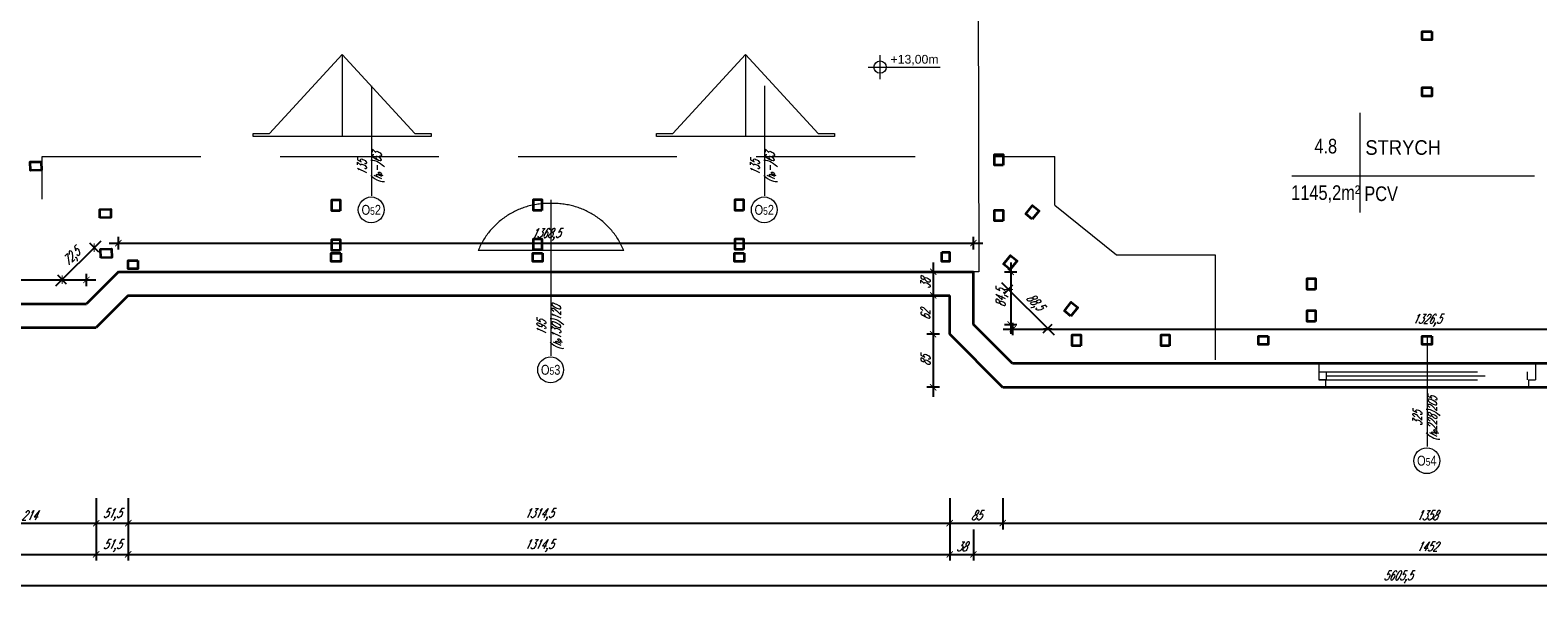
# Model space of a CAD drawing. Header units: millimetres. Extents: x 402 to 79005, y -7782 to 89952.
# Tile 2 of 256: x 22695 to 25107, y 6156 to 7056. Entities that reach past the tile are written whole.
import ezdxf
from ezdxf.enums import TextEntityAlignment as Align

# ---------------------------------------------------------------- set-up
doc = ezdxf.new("R2010")
doc.units = ezdxf.units.MM
doc.header["$LTSCALE"] = 10
doc.linetypes.add('DASHED', pattern=[19.05, 12.7, -6.35])
doc.layers.get('0').update_dxf_attribs({"lineweight": 0})
doc.layers.get('Defpoints').update_dxf_attribs({"color": 253})
for name, color, linetype, lineweight in [('01-2_konstrukcja dachu', 253, 'Continuous', 35), ('01_ściany', 253, 'Continuous', 35), ('04-1_widok', 253, 'Continuous', 5), ('04-2_nad', 253, 'DASHED', 5), ('05-01_wymiary', 253, 'Continuous', 5), ('05-03_opis', 253, 'Continuous', 5)]:
    doc.layers.add(name, color=color, linetype=linetype, lineweight=lineweight)
doc.styles.add('arial', font='ARIAL.TTF')
doc.styles.add('ariel', font='ARIAL.TTF', dxfattribs={"width": 0.8})
doc.styles.add('ariel_wym', font='simplex.shx', dxfattribs={"width": 0.65, "oblique": 25})
doc.dimstyles.new('ariel 50', dxfattribs={"dimtxt": 15, "dimasz": 10, "dimexe": 10, "dimexo": 0, "dimgap": 5, "dimtad": 1, "dimdec": 1, "dimrnd": 0.5, "dimtxsty": 'ariel_wym', "dimblk": 'ARCHTICK', "dimcen": 2.5, "dimdle": 15, "dimazin": 0, "dimtfac": 1, "dimtdec": 1, "dimtix": 1, "dimtmove": 0, "dimatfit": 3, "dimldrblk": 'DOT', "dimfxl": 0, "dimarcsym": 0})
doc.dimstyles.new('ariel 50 wnętrze', dxfattribs={"dimtxt": 15, "dimasz": 10, "dimexe": 10, "dimexo": 0, "dimgap": 5, "dimtad": 1, "dimdec": 1, "dimrnd": 0.5, "dimtxsty": 'ariel_wym', "dimblk": 'ARCHTICK', "dimcen": 2.5, "dimdle": 15, "dimazin": 0, "dimtfac": 1, "dimtdec": 1, "dimtix": 1, "dimtmove": 0, "dimatfit": 3, "dimldrblk": 'DOT', "dimfxl": 0, "dimarcsym": 0})

# ---------------------------------------------------------------- blocks, each defined once
blk = doc.blocks.new('_ArchTick')
at = {"color": 0, "linetype": 'ByBlock', "const_width": 0.15}
blk.add_lwpolyline([(-0.5, -0.5), (0.5, 0.5)], dxfattribs=at)
blk = doc.blocks.new('*D3400')
at = {"layer": '05-01_wymiary', "color": 0, "lineweight": -2}
for p, q in [((22586.2, 6306.4), (22586.2, 6256.4)), ((22800.3, 6306.4), (22800.3, 6256.4)), ((22571.2, 6266.4), (22815.3, 6266.4))]:
    blk.add_line(p, q, dxfattribs=at)
at = {"layer": 'Defpoints', "color": 0, "lineweight": 0}
for p in [(22586.2, 6617.6), (22800.3, 6579.6), (22800.3, 6266.4)]:
    blk.add_point(p, dxfattribs=at)
at = {"layer": '05-01_wymiary', "color": 0, "lineweight": -2, "xscale": 10, "yscale": 10, "zscale": 10, "rotation": 180}
blk.add_blockref('_ArchTick', (22586.2, 6266.4), dxfattribs=at)
at = {"layer": '05-01_wymiary', "color": 0, "lineweight": -2, "xscale": 10, "yscale": 10, "zscale": 10}
blk.add_blockref('_ArchTick', (22800.3, 6266.4), dxfattribs=at)
at = {"layer": '05-01_wymiary', "color": 0, "insert": (22693.2, 6278.9), "char_height": 15, "attachment_point": 5, "style": 'ariel_wym'}
blk.add_mtext('214', dxfattribs=at)
blk = doc.blocks.new('_Dot')
at = {"color": 0, "linetype": 'ByBlock', "lineweight": -2}
blk.add_line((-0.5, 0), (-1, 0), dxfattribs=at)
at = {"color": 0, "linetype": 'ByBlock', "const_width": 0.5}
blk.add_lwpolyline([(-0.25, 0, 1), (0.25, 0, 1)], format="xyb", close=True, dxfattribs=at)
blk = doc.blocks.new('*D3401')
at = {"layer": '05-01_wymiary', "color": 0, "lineweight": -2}
for p, q in [((22800.3, 6306.4), (22800.3, 6256.4)), ((22851.6, 6306.4), (22851.6, 6256.4)), ((22785.3, 6266.4), (22866.6, 6266.4))]:
    blk.add_line(p, q, dxfattribs=at)
at = {"layer": 'Defpoints', "color": 0, "lineweight": 0}
for p in [(22851.6, 6630.9), (22800.3, 6579.6), (22851.6, 6266.4)]:
    blk.add_point(p, dxfattribs=at)
at = {"layer": '05-01_wymiary', "color": 0, "lineweight": -2, "xscale": 10, "yscale": 10, "zscale": 10, "rotation": 180}
blk.add_blockref('_ArchTick', (22800.3, 6266.4), dxfattribs=at)
at = {"layer": '05-01_wymiary', "color": 0, "lineweight": -2, "xscale": 10, "yscale": 10, "zscale": 10}
blk.add_blockref('_ArchTick', (22851.6, 6266.4), dxfattribs=at)
at = {"layer": '05-01_wymiary', "color": 0, "insert": (22825.9, 6280.3), "char_height": 15, "attachment_point": 5, "style": 'ariel_wym'}
blk.add_mtext('51,5', dxfattribs=at)
blk = doc.blocks.new('*D3402')
at = {"layer": '05-01_wymiary', "color": 0, "lineweight": -2}
for p, q in [((22851.6, 6306.4), (22851.6, 6256.4)), ((24166.2, 6306.4), (24166.2, 6256.4)), ((22836.6, 6266.4), (24181.2, 6266.4))]:
    blk.add_line(p, q, dxfattribs=at)
at = {"layer": 'Defpoints', "color": 0, "lineweight": 0}
for p in [(22851.6, 6630.9), (24166.2, 6630.9), (24166.2, 6266.4)]:
    blk.add_point(p, dxfattribs=at)
at = {"layer": '05-01_wymiary', "color": 0, "lineweight": -2, "xscale": 10, "yscale": 10, "zscale": 10, "rotation": 180}
blk.add_blockref('_ArchTick', (22851.6, 6266.4), dxfattribs=at)
at = {"layer": '05-01_wymiary', "color": 0, "lineweight": -2, "xscale": 10, "yscale": 10, "zscale": 10}
blk.add_blockref('_ArchTick', (24166.2, 6266.4), dxfattribs=at)
at = {"layer": '05-01_wymiary', "color": 0, "insert": (23508.9, 6280.3), "char_height": 15, "attachment_point": 5, "style": 'ariel_wym'}
blk.add_mtext('1314,5', dxfattribs=at)
blk = doc.blocks.new('*D3403')
at = {"layer": '05-01_wymiary', "color": 0, "lineweight": -2}
for p, q in [((24166.2, 6306.4), (24166.2, 6256.4)), ((24251.2, 6306.4), (24251.2, 6256.4)), ((24151.2, 6266.4), (24266.2, 6266.4))]:
    blk.add_line(p, q, dxfattribs=at)
at = {"layer": 'Defpoints', "color": 0, "lineweight": 0}
for p in [(24166.2, 6630.9), (24251.2, 6483.9), (24251.2, 6266.4)]:
    blk.add_point(p, dxfattribs=at)
at = {"layer": '05-01_wymiary', "color": 0, "lineweight": -2, "xscale": 10, "yscale": 10, "zscale": 10, "rotation": 180}
blk.add_blockref('_ArchTick', (24166.2, 6266.4), dxfattribs=at)
at = {"layer": '05-01_wymiary', "color": 0, "lineweight": -2, "xscale": 10, "yscale": 10, "zscale": 10}
blk.add_blockref('_ArchTick', (24251.2, 6266.4), dxfattribs=at)
at = {"layer": '05-01_wymiary', "color": 0, "insert": (24208.7, 6278.9), "char_height": 15, "attachment_point": 5, "style": 'ariel_wym'}
blk.add_mtext('85', dxfattribs=at)
blk = doc.blocks.new('*D3404')
at = {"layer": '05-01_wymiary', "color": 0, "lineweight": -2}
for p, q in [((24251.2, 6306.4), (24251.2, 6256.4)), ((25609.2, 6306.4), (25609.2, 6256.4)), ((24236.2, 6266.4), (25624.2, 6266.4))]:
    blk.add_line(p, q, dxfattribs=at)
at = {"layer": 'Defpoints', "color": 0, "lineweight": 0}
for p in [(24251.2, 6483.9), (25609.2, 6483.9), (25609.2, 6266.4)]:
    blk.add_point(p, dxfattribs=at)
at = {"layer": '05-01_wymiary', "color": 0, "lineweight": -2, "xscale": 10, "yscale": 10, "zscale": 10, "rotation": 180}
blk.add_blockref('_ArchTick', (24251.2, 6266.4), dxfattribs=at)
at = {"layer": '05-01_wymiary', "color": 0, "lineweight": -2, "xscale": 10, "yscale": 10, "zscale": 10}
blk.add_blockref('_ArchTick', (25609.2, 6266.4), dxfattribs=at)
at = {"layer": '05-01_wymiary', "color": 0, "insert": (24930.2, 6278.9), "char_height": 15, "attachment_point": 5, "style": 'ariel_wym'}
blk.add_mtext('1358', dxfattribs=at)
blk = doc.blocks.new('*D3413')
at = {"layer": '05-01_wymiary', "color": 0, "lineweight": -2}
for p, q in [((22219.6, 6256.4), (22219.6, 6206.4)), ((22800.3, 6256.4), (22800.3, 6206.4)), ((22204.6, 6216.4), (22815.3, 6216.4))]:
    blk.add_line(p, q, dxfattribs=at)
at = {"layer": 'Defpoints', "color": 0, "lineweight": 0}
for p in [(22219.6, 6579.6), (22800.3, 6579.6), (22800.3, 6216.4)]:
    blk.add_point(p, dxfattribs=at)
at = {"layer": '05-01_wymiary', "color": 0, "lineweight": -2, "xscale": 10, "yscale": 10, "zscale": 10, "rotation": 180}
blk.add_blockref('_ArchTick', (22219.6, 6216.4), dxfattribs=at)
at = {"layer": '05-01_wymiary', "color": 0, "lineweight": -2, "xscale": 10, "yscale": 10, "zscale": 10}
blk.add_blockref('_ArchTick', (22800.3, 6216.4), dxfattribs=at)
at = {"layer": '05-01_wymiary', "color": 0, "insert": (22509.9, 6230.3), "char_height": 15, "attachment_point": 5, "style": 'ariel_wym'}
blk.add_mtext('580,5', dxfattribs=at)
blk = doc.blocks.new('*D3414')
at = {"layer": '05-01_wymiary', "color": 0, "lineweight": -2}
for p, q in [((22800.3, 6256.4), (22800.3, 6206.4)), ((22851.6, 6256.4), (22851.6, 6206.4)), ((22785.3, 6216.4), (22866.6, 6216.4))]:
    blk.add_line(p, q, dxfattribs=at)
at = {"layer": 'Defpoints', "color": 0, "lineweight": 0}
for p in [(22851.6, 6630.9), (22800.3, 6579.6), (22851.6, 6216.4)]:
    blk.add_point(p, dxfattribs=at)
at = {"layer": '05-01_wymiary', "color": 0, "lineweight": -2, "xscale": 10, "yscale": 10, "zscale": 10, "rotation": 180}
blk.add_blockref('_ArchTick', (22800.3, 6216.4), dxfattribs=at)
at = {"layer": '05-01_wymiary', "color": 0, "lineweight": -2, "xscale": 10, "yscale": 10, "zscale": 10}
blk.add_blockref('_ArchTick', (22851.6, 6216.4), dxfattribs=at)
at = {"layer": '05-01_wymiary', "color": 0, "insert": (22825.9, 6230.3), "char_height": 15, "attachment_point": 5, "style": 'ariel_wym'}
blk.add_mtext('51,5', dxfattribs=at)
blk = doc.blocks.new('*D3415')
at = {"layer": '05-01_wymiary', "color": 0, "lineweight": -2}
for p, q in [((22851.6, 6256.4), (22851.6, 6206.4)), ((24166.2, 6256.4), (24166.2, 6206.4)), ((22836.6, 6216.4), (24181.2, 6216.4))]:
    blk.add_line(p, q, dxfattribs=at)
at = {"layer": 'Defpoints', "color": 0, "lineweight": 0}
for p in [(22851.6, 6630.9), (24166.2, 6630.9), (24166.2, 6216.4)]:
    blk.add_point(p, dxfattribs=at)
at = {"layer": '05-01_wymiary', "color": 0, "lineweight": -2, "xscale": 10, "yscale": 10, "zscale": 10, "rotation": 180}
blk.add_blockref('_ArchTick', (22851.6, 6216.4), dxfattribs=at)
at = {"layer": '05-01_wymiary', "color": 0, "lineweight": -2, "xscale": 10, "yscale": 10, "zscale": 10}
blk.add_blockref('_ArchTick', (24166.2, 6216.4), dxfattribs=at)
at = {"layer": '05-01_wymiary', "color": 0, "insert": (23508.9, 6230.3), "char_height": 15, "attachment_point": 5, "style": 'ariel_wym'}
blk.add_mtext('1314,5', dxfattribs=at)
blk = doc.blocks.new('*D3416')
at = {"layer": '05-01_wymiary', "color": 0, "lineweight": -2}
for p, q in [((24166.2, 6256.4), (24166.2, 6206.4)), ((24204.2, 6256.4), (24204.2, 6206.4)), ((24151.2, 6216.4), (24219.2, 6216.4))]:
    blk.add_line(p, q, dxfattribs=at)
at = {"layer": 'Defpoints', "color": 0, "lineweight": 0}
for p in [(24204.2, 6668.8), (24166.2, 6630.9), (24204.2, 6216.4)]:
    blk.add_point(p, dxfattribs=at)
at = {"layer": '05-01_wymiary', "color": 0, "lineweight": -2, "xscale": 10, "yscale": 10, "zscale": 10, "rotation": 180}
blk.add_blockref('_ArchTick', (24166.2, 6216.4), dxfattribs=at)
at = {"layer": '05-01_wymiary', "color": 0, "lineweight": -2, "xscale": 10, "yscale": 10, "zscale": 10}
blk.add_blockref('_ArchTick', (24204.2, 6216.4), dxfattribs=at)
at = {"layer": '05-01_wymiary', "color": 0, "insert": (24185.2, 6228.9), "char_height": 15, "attachment_point": 5, "style": 'ariel_wym'}
blk.add_mtext('38', dxfattribs=at)
blk = doc.blocks.new('*D3417')
at = {"layer": '05-01_wymiary', "color": 0, "lineweight": -2}
for p, q in [((24204.2, 6256.4), (24204.2, 6206.4)), ((25656.2, 6256.4), (25656.2, 6206.4)), ((24189.2, 6216.4), (25671.2, 6216.4))]:
    blk.add_line(p, q, dxfattribs=at)
at = {"layer": 'Defpoints', "color": 0, "lineweight": 0}
for p in [(24204.2, 6668.8), (25656.2, 6668.9), (25656.2, 6216.4)]:
    blk.add_point(p, dxfattribs=at)
at = {"layer": '05-01_wymiary', "color": 0, "lineweight": -2, "xscale": 10, "yscale": 10, "zscale": 10, "rotation": 180}
blk.add_blockref('_ArchTick', (24204.2, 6216.4), dxfattribs=at)
at = {"layer": '05-01_wymiary', "color": 0, "lineweight": -2, "xscale": 10, "yscale": 10, "zscale": 10}
blk.add_blockref('_ArchTick', (25656.2, 6216.4), dxfattribs=at)
at = {"layer": '05-01_wymiary', "color": 0, "insert": (24930.2, 6228.9), "char_height": 15, "attachment_point": 5, "style": 'ariel_wym'}
blk.add_mtext('1452', dxfattribs=at)
blk = doc.blocks.new('*D3423')
at = {"layer": '05-01_wymiary', "color": 0, "lineweight": -2}
for p, q in [((22080.7, 6206.4), (22080.7, 6156.4)), ((27686.2, 6206.4), (27686.2, 6156.4)), ((22065.7, 6166.4), (27701.2, 6166.4))]:
    blk.add_line(p, q, dxfattribs=at)
at = {"layer": 'Defpoints', "color": 0, "lineweight": 0}
for p in [(22080.7, 6702.9), (27686.2, 6611.8), (27686.2, 6166.4)]:
    blk.add_point(p, dxfattribs=at)
at = {"layer": '05-01_wymiary', "color": 0, "lineweight": -2, "xscale": 10, "yscale": 10, "zscale": 10, "rotation": 180}
blk.add_blockref('_ArchTick', (22080.7, 6166.4), dxfattribs=at)
at = {"layer": '05-01_wymiary', "color": 0, "lineweight": -2, "xscale": 10, "yscale": 10, "zscale": 10}
blk.add_blockref('_ArchTick', (27686.2, 6166.4), dxfattribs=at)
at = {"layer": '05-01_wymiary', "color": 0, "insert": (24883.5, 6180.3), "char_height": 15, "attachment_point": 5, "style": 'ariel_wym'}
blk.add_mtext('5605,5', dxfattribs=at)
blk = doc.blocks.new('*D3570')
at = {"layer": '05-01_wymiary', "color": 0, "lineweight": -2}
for p, q in [((22234, 6645.8), (22234, 6665.8)), ((22784.6, 6645.8), (22784.6, 6665.8)), ((22219, 6655.8), (22799.6, 6655.8))]:
    blk.add_line(p, q, dxfattribs=at)
at = {"layer": 'Defpoints', "color": 0, "lineweight": 0}
for p in [(22784.6, 6655.8), (22234, 6617.6), (22784.6, 6617.6)]:
    blk.add_point(p, dxfattribs=at)
at = {"layer": '05-01_wymiary', "color": 0, "lineweight": -2, "xscale": 10, "yscale": 10, "zscale": 10, "rotation": 180}
blk.add_blockref('_ArchTick', (22234, 6655.8), dxfattribs=at)
at = {"layer": '05-01_wymiary', "color": 0, "lineweight": -2, "xscale": 10, "yscale": 10, "zscale": 10}
blk.add_blockref('_ArchTick', (22784.6, 6655.8), dxfattribs=at)
at = {"layer": '05-01_wymiary', "color": 0, "insert": (22509.3, 6669.7), "char_height": 15, "attachment_point": 5, "style": 'ariel_wym'}
blk.add_mtext('550,5', dxfattribs=at)
blk = doc.blocks.new('*D3571')
at = {"layer": '05-01_wymiary', "color": 0, "lineweight": -2}
for p, q in [((22807.8, 6718.1), (22735.3, 6645.6)), ((22804.3, 6700.4), (22790.1, 6714.6)), ((22753, 6649.2), (22738.9, 6663.3))]:
    blk.add_line(p, q, dxfattribs=at)
at = {"layer": 'Defpoints', "color": 0, "lineweight": 0}
for p in [(22835.8, 6668.9), (22745.9, 6656.2), (22784.6, 6617.6)]:
    blk.add_point(p, dxfattribs=at)
at = {"layer": '05-01_wymiary', "color": 0, "lineweight": -2, "xscale": 10, "yscale": 10, "zscale": 10}
for p, rotation in [((22797.2, 6707.5), 44.99999999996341), ((22745.9, 6656.2), 224.9999999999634)]:
    blk.add_blockref('_ArchTick', p, dxfattribs=dict(at, rotation=rotation))
at = {"layer": '05-01_wymiary', "color": 0, "insert": (22761.7, 6691.7), "char_height": 15, "attachment_point": 5, "rotation": 45, "style": 'ariel_wym'}
blk.add_mtext('72,5', dxfattribs=at)
blk = doc.blocks.new('*D3572')
at = {"layer": '05-01_wymiary', "color": 0, "lineweight": -2}
for p, q in [((22820.8, 6714.7), (24219.2, 6714.7)), ((22835.8, 6704.7), (22835.8, 6724.7)), ((24204.2, 6704.7), (24204.2, 6724.7))]:
    blk.add_line(p, q, dxfattribs=at)
at = {"layer": 'Defpoints', "color": 0, "lineweight": 0}
for p in [(24204.2, 6714.7), (22835.8, 6668.9), (24204.2, 6668.9)]:
    blk.add_point(p, dxfattribs=at)
at = {"layer": '05-01_wymiary', "color": 0, "lineweight": -2, "xscale": 10, "yscale": 10, "zscale": 10, "rotation": 180}
blk.add_blockref('_ArchTick', (22835.8, 6714.7), dxfattribs=at)
at = {"layer": '05-01_wymiary', "color": 0, "lineweight": -2, "xscale": 10, "yscale": 10, "zscale": 10}
blk.add_blockref('_ArchTick', (24204.2, 6714.7), dxfattribs=at)
at = {"layer": '05-01_wymiary', "color": 0, "insert": (23520, 6728.6), "char_height": 15, "attachment_point": 5, "style": 'ariel_wym'}
blk.add_mtext('1368,5', dxfattribs=at)
blk = doc.blocks.new('*D3573')
at = {"layer": '05-01_wymiary', "color": 0, "lineweight": -2}
for p, q in [((24139.8, 6683.9), (24139.8, 6615.9)), ((24149.8, 6668.9), (24129.8, 6668.9)), ((24149.8, 6630.9), (24129.8, 6630.9))]:
    blk.add_line(p, q, dxfattribs=at)
at = {"layer": 'Defpoints', "color": 0, "lineweight": 0}
for p in [(24204.2, 6668.9), (24139.8, 6630.9), (24166.2, 6630.9)]:
    blk.add_point(p, dxfattribs=at)
at = {"layer": '05-01_wymiary', "color": 0, "lineweight": -2, "xscale": 10, "yscale": 10, "zscale": 10}
for p, rotation in [((24139.8, 6668.9), 90), ((24139.8, 6630.9), 270)]:
    blk.add_blockref('_ArchTick', p, dxfattribs=dict(at, rotation=rotation))
at = {"layer": '05-01_wymiary', "color": 0, "insert": (24127.3, 6649.9), "char_height": 15, "attachment_point": 5, "rotation": 90, "style": 'ariel_wym'}
blk.add_mtext('38', dxfattribs=at)
blk = doc.blocks.new('*D3574')
at = {"layer": '05-01_wymiary', "color": 0, "lineweight": -2}
for p, q in [((24139.8, 6645.9), (24139.8, 6553.9)), ((24149.8, 6630.9), (24129.8, 6630.9)), ((24149.8, 6568.9), (24129.8, 6568.9))]:
    blk.add_line(p, q, dxfattribs=at)
at = {"layer": 'Defpoints', "color": 0, "lineweight": 0}
for p in [(24166.2, 6630.9), (24139.8, 6568.9), (24166.2, 6568.9)]:
    blk.add_point(p, dxfattribs=at)
at = {"layer": '05-01_wymiary', "color": 0, "lineweight": -2, "xscale": 10, "yscale": 10, "zscale": 10}
for p, rotation in [((24139.8, 6630.9), 90), ((24139.8, 6568.9), 270)]:
    blk.add_blockref('_ArchTick', p, dxfattribs=dict(at, rotation=rotation))
at = {"layer": '05-01_wymiary', "color": 0, "insert": (24127.3, 6599.9), "char_height": 15, "attachment_point": 5, "rotation": 90, "style": 'ariel_wym'}
blk.add_mtext('62', dxfattribs=at)
blk = doc.blocks.new('*D3575')
at = {"layer": '05-01_wymiary', "color": 0, "lineweight": -2}
for p, q in [((24149.8, 6568.9), (24129.8, 6568.9)), ((24139.8, 6583.9), (24139.8, 6468.9)), ((24149.8, 6483.9), (24129.8, 6483.9))]:
    blk.add_line(p, q, dxfattribs=at)
at = {"layer": 'Defpoints', "color": 0, "lineweight": 0}
for p in [(24166.2, 6568.9), (24139.8, 6483.9), (24251.2, 6483.9)]:
    blk.add_point(p, dxfattribs=at)
at = {"layer": '05-01_wymiary', "color": 0, "lineweight": -2, "xscale": 10, "yscale": 10, "zscale": 10}
for p, rotation in [((24139.8, 6568.9), 90), ((24139.8, 6483.9), 270)]:
    blk.add_blockref('_ArchTick', p, dxfattribs=dict(at, rotation=rotation))
at = {"layer": '05-01_wymiary', "color": 0, "insert": (24127.3, 6526.4), "char_height": 15, "attachment_point": 5, "rotation": 90, "style": 'ariel_wym'}
blk.add_mtext('85', dxfattribs=at)
blk = doc.blocks.new('*D3612')
at = {"layer": '05-01_wymiary', "color": 0, "lineweight": -2}
for p, q in [((24263.8, 6683.9), (24263.8, 6569.6)), ((24253.8, 6668.9), (24273.8, 6668.9)), ((24253.8, 6584.6), (24273.8, 6584.6))]:
    blk.add_line(p, q, dxfattribs=at)
at = {"layer": 'Defpoints', "color": 0, "lineweight": 0}
for p in [(24204.2, 6668.9), (24204.2, 6584.6), (24263.8, 6584.6)]:
    blk.add_point(p, dxfattribs=at)
at = {"layer": '05-01_wymiary', "color": 0, "lineweight": -2, "xscale": 10, "yscale": 10, "zscale": 10}
for p, rotation in [((24263.8, 6668.9), 90), ((24263.8, 6584.6), 270)]:
    blk.add_blockref('_ArchTick', p, dxfattribs=dict(at, rotation=rotation))
at = {"layer": '05-01_wymiary', "color": 0, "insert": (24249.9, 6626.7), "char_height": 15, "attachment_point": 5, "rotation": 90, "style": 'ariel_wym'}
blk.add_mtext('84,5', dxfattribs=at)
blk = doc.blocks.new('*D3613')
at = {"layer": '05-01_wymiary', "color": 0, "lineweight": -2}
for p, q in [((24267, 6567.2), (24267, 6587.2)), ((25593.5, 6567.2), (25593.5, 6587.2)), ((24252, 6577.2), (25608.5, 6577.2))]:
    blk.add_line(p, q, dxfattribs=at)
at = {"layer": 'Defpoints', "color": 0, "lineweight": 0}
for p in [(25593.5, 6577.2), (24267, 6521.9), (25593.5, 6521.9)]:
    blk.add_point(p, dxfattribs=at)
at = {"layer": '05-01_wymiary', "color": 0, "lineweight": -2, "xscale": 10, "yscale": 10, "zscale": 10, "rotation": 180}
blk.add_blockref('_ArchTick', (24267, 6577.2), dxfattribs=at)
at = {"layer": '05-01_wymiary', "color": 0, "lineweight": -2, "xscale": 10, "yscale": 10, "zscale": 10}
blk.add_blockref('_ArchTick', (25593.5, 6577.2), dxfattribs=at)
at = {"layer": '05-01_wymiary', "color": 0, "insert": (24930.2, 6591.2), "char_height": 15, "attachment_point": 5, "style": 'ariel_wym'}
blk.add_mtext('1326,5', dxfattribs=at)
blk = doc.blocks.new('*D3614')
at = {"layer": '05-01_wymiary', "color": 0, "lineweight": -2}
for p, q in [((24333.7, 6567.4), (24249.8, 6651.3)), ((24253.3, 6633.7), (24267.4, 6647.8)), ((24316, 6570.9), (24330.2, 6585.1))]:
    blk.add_line(p, q, dxfattribs=at)
at = {"layer": 'Defpoints', "color": 0, "lineweight": 0}
for p in [(24260.4, 6640.7), (24204.2, 6584.6), (24267, 6521.9)]:
    blk.add_point(p, dxfattribs=at)
at = {"layer": '05-01_wymiary', "color": 0, "lineweight": -2, "xscale": 10, "yscale": 10, "zscale": 10}
for p, rotation in [((24260.4, 6640.7), 134.9999999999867), ((24323.1, 6578), 314.9999999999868)]:
    blk.add_blockref('_ArchTick', p, dxfattribs=dict(at, rotation=rotation))
at = {"layer": '05-01_wymiary', "color": 0, "insert": (24301.6, 6619.2), "char_height": 15, "attachment_point": 5, "rotation": 315, "style": 'ariel_wym'}
blk.add_mtext('88,5', dxfattribs=at)
blk = doc.blocks.new('kota rzutowa')
at = {"ltscale": 0.5}
for p, q in [((-20.6, 0), (102.8, 0)), ((0, -20.6), (0, 20.6))]:
    blk.add_line(p, q, dxfattribs=at)
blk.add_circle((0, 0), 10.6, dxfattribs=at)
at = {"ltscale": 0.5, "style": 'arial'}
blk.add_attdef('POZ._POSADKI_WYKOŃCZONWJ', text='', height=15, dxfattribs=at).set_placement((17.9, 1.4), align=Align.BOTTOM_LEFT)
blk.add_attdef('POZ._POSADZKI_KONSTRUKCJA', text='', height=15, dxfattribs=at).set_placement((17, -5), align=Align.TOP_LEFT)

msp = doc.modelspace()

# ---------------------------------------------------------------- linework, layer by layer
at = {"layer": '01-2_konstrukcja dachu'}
for points in [[(24937.98, 7053.71), (24937.98, 7040.21), (24922.48, 7040.21), (24922.48, 7053.71)], [(24937.98, 6963.66), (24937.98, 6950.16), (24922.48, 6950.16), (24922.48, 6963.66)], [(24251.62, 6839.36), (24238.12, 6839.36), (24238.12, 6856.86), (24251.62, 6856.86)], [(22712.22, 6845.16), (22712.52, 6831.66), (22695.03, 6831.27), (22694.73, 6844.77)], [(23190.78, 6766.34), (23177.28, 6766.34), (23177.28, 6783.84), (23190.78, 6783.84)], [(23513.52, 6766.86), (23500.02, 6766.86), (23500.02, 6784.36), (23513.52, 6784.36)], [(23836.43, 6766.86), (23822.93, 6766.86), (23822.93, 6784.36), (23836.43, 6784.36)], [(22806.31, 6755.34), (22806.01, 6768.84), (22823.5, 6769.23), (22823.8, 6755.73)], [(24251.62, 6750.17), (24238.12, 6750.17), (24238.12, 6767.67), (24251.62, 6767.67)], [(24298.45, 6753.01), (24287.96, 6761.5), (24298.96, 6775.11), (24309.46, 6766.62)], [(23190.78, 6702.86), (23177.28, 6702.86), (23177.28, 6720.36), (23190.78, 6720.36)], [(23513.52, 6703.86), (23500.02, 6703.86), (23500.02, 6721.36), (23513.52, 6721.36)], [(23836.43, 6704.36), (23822.93, 6704.36), (23822.93, 6721.86), (23836.43, 6721.86)], [(22807.73, 6691.45), (22807.43, 6704.95), (22824.93, 6705.34), (22825.23, 6691.84)], [(22866.84, 6687.19), (22867.14, 6673.69), (22851.65, 6673.35), (22851.35, 6686.84)], [(23191.88, 6698.86), (23191.88, 6685.36), (23176.38, 6685.36), (23176.38, 6698.86)], [(23514.38, 6698.86), (23514.38, 6685.36), (23498.88, 6685.36), (23498.88, 6698.86)], [(23837.38, 6698.86), (23837.38, 6685.36), (23821.88, 6685.36), (23821.88, 6698.86)], [(24153.66, 6700.36), (24165.66, 6700.36), (24165.66, 6685.36), (24153.66, 6685.36)], [(24263.01, 6672.74), (24252.52, 6681.23), (24263.52, 6694.84), (24274.02, 6686.35)], [(24751.67, 6640.36), (24738.17, 6640.36), (24738.17, 6657.86), (24751.67, 6657.86)], [(24360.22, 6598.03), (24349.72, 6606.52), (24360.73, 6620.13), (24371.22, 6611.64)], [(24751.66, 6589.37), (24738.16, 6589.37), (24738.16, 6606.87), (24751.66, 6606.87)], [(24375.88, 6550.19), (24362.38, 6550.19), (24362.38, 6567.69), (24375.88, 6567.69)], [(24517.87, 6550.55), (24504.37, 6550.55), (24504.37, 6568.05), (24517.87, 6568.05)], [(24675.66, 6565.86), (24675.66, 6552.36), (24660.16, 6552.36), (24660.16, 6565.86)], [(24938.06, 6565.94), (24938.06, 6552.44), (24922.56, 6552.44), (24922.56, 6565.94)]]:
    msp.add_lwpolyline(points, close=True, dxfattribs=at)
at = {"layer": '01_ściany'}
for p, q in [((22835.82, 6668.86), (22784.56, 6617.59)), ((22835.82, 6668.86), (24204.23, 6668.86)), ((24204.23, 6584.6), (24204.23, 6668.86)), ((22586.16, 6617.59), (22784.56, 6617.59)), ((22851.56, 6630.86), (22800.3, 6579.59)), ((22851.56, 6630.86), (24166.23, 6630.86)), ((24166.23, 6568.86), (24166.23, 6630.86)), ((22575.16, 6579.59), (22800.3, 6579.59)), ((24251.23, 6483.86), (24166.23, 6568.86)), ((24266.97, 6521.86), (24204.23, 6584.6)), ((25593.49, 6521.86), (24266.97, 6521.86)), ((24457.73, 6483.86), (24251.23, 6483.86)), ((25584.85, 6483.86), (24457.73, 6483.86))]:
    msp.add_line(p, q, dxfattribs=at)
at = {"layer": '04-1_widok'}
for p, q in [((24211.58, 7344.86), (24212.67, 6668.86)), ((24212.67, 6668.86), (24204.23, 6668.84))]:
    msp.add_line(p, q, dxfattribs=at)
at = {"layer": '04-2_nad', "ltscale": 3}
for p, q in [((23193.87, 7016.7), (23193.87, 6885.4)), ((23839.37, 7016.7), (23839.37, 6885.4))]:
    msp.add_line(p, q, dxfattribs=at)
at = {"layer": '04-2_nad', "ltscale": 2}
for p, q in [((22713.7, 6785.06), (22713.7, 6853.6)), ((22713.7, 6853.6), (24334.67, 6853.6)), ((24334.67, 6775.67), (24334.67, 6853.6)), ((22360.71, 6785.06), (22713.7, 6785.06)), ((24334.59, 6775.77), (24432.95, 6696.23)), ((23644.59, 6703.05), (23411.57, 6703.05)), ((24432.95, 6696.23), (24590.88, 6696.23)), ((24590.88, 6696.23), (24590.88, 6527.99)), ((24756.73, 6521.86), (24756.73, 6495.86)), ((25103.73, 6521.86), (25103.73, 6495.86)), ((24756.73, 6508.47), (25103.73, 6508.47)), ((24756.73, 6495.86), (25103.73, 6495.86)), ((24767.73, 6495.86), (24756.73, 6495.86)), ((24767.73, 6495.86), (24767.73, 6483.86)), ((24769.34, 6495.86), (24769.34, 6508.47)), ((24769.34, 6502.16), (25091.11, 6502.16)), ((25091.11, 6495.86), (25091.11, 6508.47)), ((25092.73, 6495.86), (25103.73, 6495.86)), ((25092.73, 6495.86), (25092.73, 6483.86))]:
    msp.add_line(p, q, dxfattribs=at)
at = {"layer": '04-2_nad', "ltscale": 3}
for points in [[(23051.33, 6885.4), (23051.33, 6890.4), (23077.47, 6890.4), (23193.87, 7016.7), (23310.28, 6890.4), (23336.42, 6890.4), (23336.42, 6885.4)], [(23696.83, 6885.4), (23696.83, 6890.4), (23722.97, 6890.4), (23839.37, 7016.7), (23955.78, 6890.4), (23981.92, 6890.4), (23981.92, 6885.4)]]:
    msp.add_lwpolyline(points, close=True, dxfattribs=at)
at = {"layer": '04-2_nad', "ltscale": 2}
for centre, start, end in [((23524.06, 6656.45), 88.10718, 157.49908), ((23532.1, 6656.45), 22.50092, 91.89282)]:
    msp.add_arc(centre, 121.76, start, end, dxfattribs=at)
at = {"layer": '05-03_opis', "lineweight": 0}
for p, q in [((23240.99, 6966.62), (23240.99, 6790.6)), ((23869.94, 6966.62), (23869.94, 6790.6)), ((23528.08, 6784.27), (23528.08, 6534.51)), ((24930.23, 6565.07), (24930.23, 6389.06))]:
    msp.add_line(p, q, dxfattribs=at)
at = {"layer": '05-03_opis'}
for p, q in [((24822.46, 6923.48), (24822.46, 6763.99)), ((24713.55, 6822.34), (25102.13, 6822.34))]:
    msp.add_line(p, q, dxfattribs=at)
at = {"layer": '05-03_opis', "lineweight": 0}
for centre in [(23240.49, 6767.92), (23869.44, 6767.92), (23527.58, 6511.82), (24929.73, 6366.37)]:
    msp.add_circle(centre, 20.69, dxfattribs=at)

# ---------------------------------------------------------------- block references
at = {"layer": '05-03_opis', "xscale": 0.9359999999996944, "yscale": 0.9359999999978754, "zscale": 0.9359999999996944}
msp.add_blockref('kota rzutowa', (24054.75, 6996.57), dxfattribs=at).add_auto_attribs({'POZ._POSADKI_WYKOŃCZONWJ': '+13,00m'})

# ---------------------------------------------------------------- texts
at = {"layer": '05-03_opis', "style": 'ariel'}
for s, insert, char_height, width, attachment_point in [('4.8', (24768.01, 6869.85), 23.423, 108.9126, 5), ('{\\W0.9;STRYCH}', (24831.38, 6867.65), 23.4234, 356.6375, 4), ('1145,2m²', (24768.01, 6793.44), 23.423, 108.9126, 5), (' PCV', (24822.46, 6793.72), 23.423, 322.789, 4)]:
    msp.add_mtext(s, dxfattribs=dict(at, insert=insert, char_height=char_height, width=width, attachment_point=attachment_point))
at = {"layer": '05-03_opis', "lineweight": 0, "char_height": 14.4, "width": 62.6613, "attachment_point": 5, "rotation": 90, "style": 'ariel_wym'}
for s, insert in [('135\\P({\\H0.8333x;h\\H0.6x;p}-)63', (23239.92, 6835.49)), ('135\\P({\\H0.8333x;h\\H0.6x;p}-)63', (23868.87, 6835.49)), ('195\\P({\\H0.8333x;h\\H0.6x;p}130)120', (23527.01, 6579.39)), ('325\\P({\\H0.8333x;h\\H0.6x;p}228)205', (24929.15, 6433.94))]:
    msp.add_mtext(s, dxfattribs=dict(at, insert=insert))
at = {"layer": '05-03_opis', "lineweight": 0, "char_height": 15.84, "width": 75.1935, "attachment_point": 5, "style": 'ariel'}
for s, insert in [('O{\\H0.7576x;5}2', (23240.49, 6767.92)), ('O{\\H0.7576x;5}2', (23869.44, 6767.92)), ('O{\\H0.7576x;5}3', (23527.58, 6511.82)), ('O{\\H0.7576x;5}4', (24929.73, 6366.37))]:
    msp.add_mtext(s, dxfattribs=dict(at, insert=insert))

# ---------------------------------------------------------------- dimensions: what is measured, and where the dimension line sits
at = {"layer": '05-01_wymiary'}
for base, p1, p2, dimstyle, picture, middle in [((24204.23, 6714.68), (22835.82, 6668.86), (24204.23, 6668.86), 'ariel 50 wnętrze', '*D3572', (23520.02, 6728.6)), ((27686.23, 6166.41), (22080.72, 6702.93), (27686.23, 6611.82), 'ariel 50', '*D3423', (24883.47, 6180.33)), ((22784.5601, 6655.8071), (22234.0124, 6617.593), (22784.5601, 6617.593), 'ariel 50 wnętrze', '*D3570', (22509.2862, 6669.7357)), ((25593.49, 6577.25), (24266.97, 6521.86), (25593.49, 6521.86), 'ariel 50 wnętrze', '*D3613', (24930.23, 6591.18))]:
    dim = msp.add_linear_dim(base=base, p1=p1, p2=p2, dimstyle=dimstyle, dxfattribs=at)
    dim.commit()
    dim.dimension.update_dxf_attribs({"geometry": picture, "text_midpoint": middle})
for p1, p2, distance, picture, middle in [((22835.82, 6668.86), (22784.56, 6617.59), -54.64, '*D3571', (22761.71, 6691.71)), ((24266.97, 6521.86), (24204.23, 6584.6), -79.39, '*D3614', (24301.58, 6619.21))]:
    dim = msp.add_aligned_dim(p1=p1, p2=p2, distance=distance, dimstyle='ariel 50 wnętrze', dxfattribs=at)
    dim.commit()
    dim.dimension.update_dxf_attribs({"geometry": picture, "text_midpoint": middle})
for base, p2, picture, middle in [((24139.83, 6630.86), (24166.23, 6630.86), '*D3573', (24127.33, 6649.86)), ((24263.84, 6584.6), (24204.23, 6584.6), '*D3612', (24249.91, 6626.73))]:
    dim = msp.add_linear_dim(base=base, p1=(24204.23, 6668.86), p2=p2, angle=90, dimstyle='ariel 50 wnętrze', dxfattribs=at)
    dim.commit()
    dim.dimension.update_dxf_attribs({"geometry": picture, "text_midpoint": middle})
for base, p1, p2, picture, middle in [((24204.23, 6216.41), (24166.23, 6630.86), (24204.23, 6668.84), '*D3416', (24185.23, 6228.91)), ((25656.23, 6216.41), (24204.23, 6668.84), (25656.23, 6668.86), '*D3417', (24930.23, 6228.91)), ((22800.3, 6266.41), (22586.16, 6617.59), (22800.3, 6579.59), '*D3400', (22693.23, 6278.91)), ((22851.56, 6266.41), (22800.3, 6579.59), (22851.56, 6630.86), '*D3401', (22825.93, 6280.33)), ((22851.56, 6216.41), (22800.3, 6579.59), (22851.56, 6630.86), '*D3414', (22825.93, 6230.33)), ((24166.23, 6266.41), (22851.56, 6630.86), (24166.23, 6630.86), '*D3402', (23508.89, 6280.33)), ((24166.23, 6216.41), (22851.56, 6630.86), (24166.23, 6630.86), '*D3415', (23508.89, 6230.33)), ((24251.23, 6266.41), (24166.23, 6630.86), (24251.23, 6483.86), '*D3403', (24208.73, 6278.91)), ((22800.3, 6216.41), (22219.57, 6579.59), (22800.3, 6579.59), '*D3413', (22509.94, 6230.33)), ((25609.23, 6266.41), (24251.23, 6483.86), (25609.23, 6483.86), '*D3404', (24930.23, 6278.91))]:
    dim = msp.add_linear_dim(base=base, p1=p1, p2=p2, dimstyle='ariel 50', override={"dimtmove": 1}, dxfattribs=at)
    dim.commit()
    dim.dimension.update_dxf_attribs({"geometry": picture, "text_midpoint": middle})
for base, p1, p2, picture, middle in [((24139.83, 6568.86), (24166.23, 6630.86), (24166.23, 6568.86), '*D3574', (24127.33, 6599.86)), ((24139.83, 6483.86), (24166.23, 6568.86), (24251.23, 6483.86), '*D3575', (24127.33, 6526.36))]:
    dim = msp.add_linear_dim(base=base, p1=p1, p2=p2, angle=90, dimstyle='ariel 50 wnętrze', override={"dimtmove": 1}, dxfattribs=at)
    dim.commit()
    dim.dimension.update_dxf_attribs({"geometry": picture, "text_midpoint": middle})

doc.saveas('drawing.dxf')
